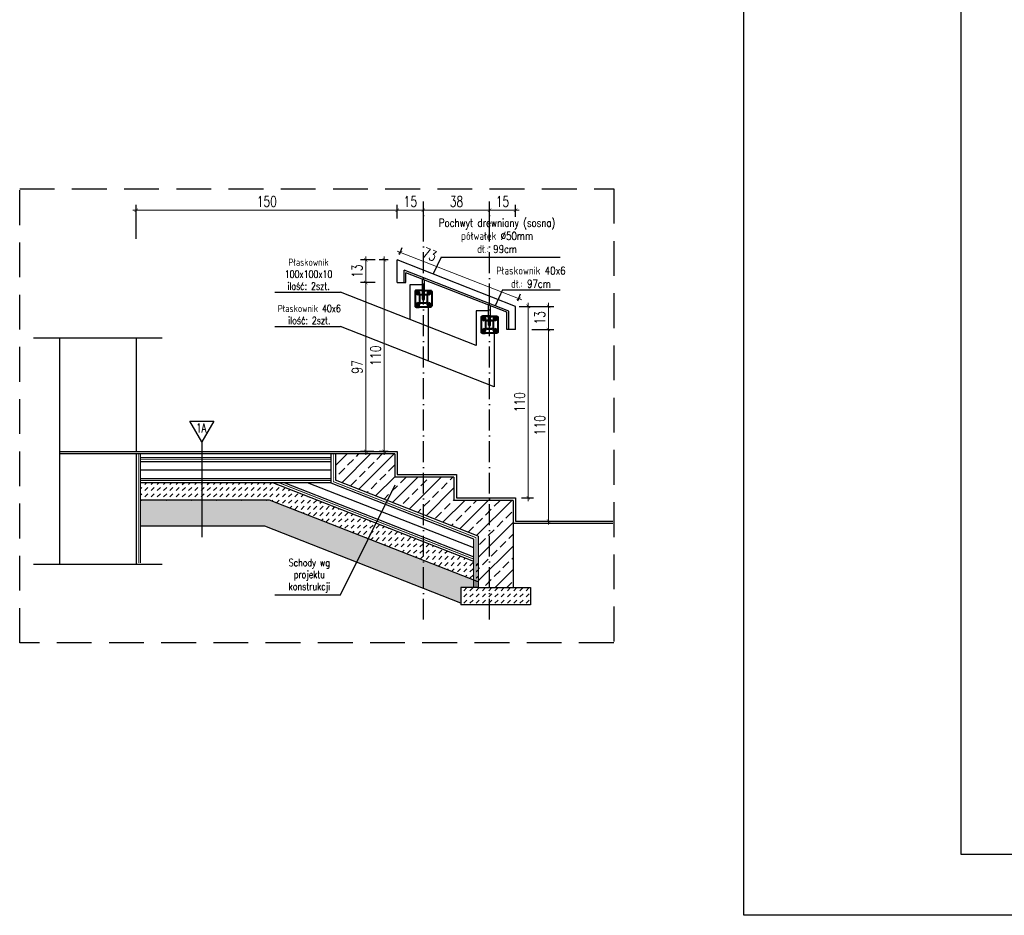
# Model space of a CAD drawing. Header units: millimetres. Extents: x 31969 to 285678, y -69766 to -1123.
# Tile 40 of 176: x 139791 to 140356, y -17558 to -17043. Entities that reach past the tile are written whole.
import ezdxf
from ezdxf.enums import TextEntityAlignment as Align
from ezdxf.lldxf.tags import DXFTag

# ---------------------------------------------------------------- set-up
doc = ezdxf.new("R2010")
doc.units = ezdxf.units.MM
for name, pattern in [('ACAD_ISO03W100', [30, 12, -18]), ('ACAD_ISO10W100', [18, 12, -3, 0, -3]), ('HIDDEN', [0.375, 0.25, -0.125])]:
    doc.linetypes.add(name, pattern=pattern)
for name, color, linetype in [('a-balustrada i pochwyt', 1, 'Continuous'), ('a-balustrady detal', 5, 'Continuous'), ('a-biblioteka', 251, 'Continuous'), ('a-opis 2', 1, 'Continuous'), ('a-osie', 4, 'ACAD_ISO10W100'), ('a-przekrój 2', 251, 'Continuous'), ('a-przekrój 4', 118, 'Continuous'), ('a-przerywana', 250, 'HIDDEN'), ('a-ramka', 7, 'Continuous'), ('a-widokowa', 3, 'Continuous'), ('a-wymiary', 11, 'Continuous')]:
    doc.layers.add(name, color=color, linetype=linetype)
doc.layers.add('a-pochwyt', color=1, linetype='Continuous', plot=False)
doc.styles.add('RS01507', font='romans.shx', dxfattribs={"width": 0.7, "height": 0.15})
doc.styles.add('WYMIAR', font='romans.shx', dxfattribs={"width": 0.8})
doc.styles.add('WYMIARY', font='simplex.shx', dxfattribs={"width": 0.75})
doc.linetypes.add('BATTING', pattern='A,0.0001,-0.1,[134,ltypeshp.shx,S=0.1,R=0,X=-0.1,Y=0],-0.2,[134,ltypeshp.shx,S=0.1,R=180,X=0.1,Y=0],-0.1', length=0.4001)
tags = doc.linetypes.add('DASHED', pattern=[0.75, 0.5, -0.25]).pattern_tags.tags
tags[6:7] = [DXFTag(74, 4), DXFTag(75, 0), DXFTag(340, '0'), DXFTag(46, 1.0), DXFTag(50, 0.0), DXFTag(44, 0.0), DXFTag(45, 0.0)]
tags[4:5] = [DXFTag(74, 4), DXFTag(75, 0), DXFTag(340, '0'), DXFTag(46, 1.0), DXFTag(50, 0.0), DXFTag(44, 0.0), DXFTag(45, 0.0)]
tags = doc.linetypes.add('DASHED2', pattern=[0.375, 0.25, -0.125]).pattern_tags.tags
tags[6:7] = [DXFTag(74, 4), DXFTag(75, 0), DXFTag(340, '0'), DXFTag(46, 1.0), DXFTag(50, 0.0), DXFTag(44, 0.0), DXFTag(45, 0.0)]
tags[4:5] = [DXFTag(74, 4), DXFTag(75, 0), DXFTag(340, '0'), DXFTag(46, 1.0), DXFTag(50, 0.0), DXFTag(44, 0.0), DXFTag(45, 0.0)]
doc.dimstyles.new('MAREK50', dxfattribs={"dimtxt": 12.5, "dimasz": 5, "dimexe": 3, "dimexo": 2, "dimgap": 3.5, "dimtad": 1, "dimdec": 1, "dimdsep": 46, "dimtxsty": 'WYMIARY', "dimblk1": 'ARCHTICK', "dimblk2": 'ARCHTICK', "dimsah": 1, "dimcen": 2.5, "dimdle": 5, "dimadec": 0, "dimazin": 0, "dimtfac": 1, "dimtdec": 1, "dimtmove": 1, "dimatfit": 3, "dimldrblk": 'ARCHTICK', "dimfxl": 1, "dimtolj": 1, "dimtzin": 0, "dimarcsym": 0})
pattern_1 = [(45, (233.9504, 0), (2e-16, 3.59210245), [2.54, -2.54])]

# ---------------------------------------------------------------- blocks, each defined once
blk = doc.blocks.new('_ARCHTICK')
at = {"color": 0, "linetype": 'ByBlock', "const_width": 0.15}
blk.add_lwpolyline([(-0.5, -0.5), (0.5, 0.5)], dxfattribs=at)
blk = doc.blocks.new('*D201')
at = {"layer": 'a-wymiary', "color": 0, "lineweight": 0, "ltscale": 100}
blk.add_line((140000.16, -17179.38), (140000.16, -17293.38), dxfattribs=at)
at = {"layer": 'a-wymiary', "color": 0, "linetype": 'ACAD_ISO03W100', "lineweight": -2, "ltscale": 100}
blk.add_line((140002.44, -17181.38), (139997.16, -17181.38), dxfattribs=at)
at = {"layer": 'a-wymiary', "color": 0, "lineweight": -2, "ltscale": 100}
blk.add_line((140002.44, -17291.38), (139997.16, -17291.38), dxfattribs=at)
at = {"layer": 'DEFPOINTS', "color": 0, "ltscale": 100}
for p in [(140004.44, -17181.38), (140000.16, -17291.38), (140004.44, -17291.38)]:
    blk.add_point(p, dxfattribs=at)
at = {"layer": 'a-wymiary', "color": 0, "lineweight": 0, "ltscale": 100, "xscale": 2, "yscale": 2, "zscale": 2}
for p, rotation in [((140000.16, -17181.38), 90), ((140000.16, -17291.38), 270)]:
    blk.add_blockref('_ARCHTICK', p, dxfattribs=dict(at, rotation=rotation))
at = {"layer": 'a-wymiary', "color": 0, "ltscale": 100, "insert": (139995.16, -17236.38), "char_height": 6, "attachment_point": 5, "rotation": 90, "style": 'WYMIARY'}
blk.add_mtext('\\A1;110', dxfattribs=at)
blk = doc.blocks.new('*D199')
at = {"layer": 'a-wymiary', "color": 0, "lineweight": 0, "ltscale": 100}
blk.add_line((139989.55, -17179.38), (139989.55, -17196.38), dxfattribs=at)
at = {"layer": 'a-wymiary', "color": 0, "linetype": 'ACAD_ISO03W100', "lineweight": -2, "ltscale": 100}
blk.add_line((139994.83, -17181.38), (139986.55, -17181.38), dxfattribs=at)
at = {"layer": 'a-wymiary', "color": 0, "lineweight": -2, "ltscale": 100}
blk.add_line((139994.83, -17194.38), (139986.55, -17194.38), dxfattribs=at)
at = {"layer": 'DEFPOINTS', "color": 0, "ltscale": 100}
for p in [(139996.83, -17181.38), (139989.55, -17194.38), (139996.83, -17194.38)]:
    blk.add_point(p, dxfattribs=at)
at = {"layer": 'a-wymiary', "color": 0, "lineweight": 0, "ltscale": 100, "xscale": 2, "yscale": 2, "zscale": 2}
for p, rotation in [((139989.55, -17181.38), 90), ((139989.55, -17194.38), 270)]:
    blk.add_blockref('_ARCHTICK', p, dxfattribs=dict(at, rotation=rotation))
at = {"layer": 'a-wymiary', "color": 0, "ltscale": 100, "insert": (139984.55, -17187.88), "char_height": 6, "attachment_point": 5, "rotation": 90, "style": 'WYMIARY'}
blk.add_mtext('\\A1;13', dxfattribs=at)
blk = doc.blocks.new('*D200')
at = {"layer": 'a-wymiary', "color": 0, "linetype": 'ACAD_ISO03W100', "lineweight": -2, "ltscale": 100}
blk.add_line((139994.21, -17194.38), (139986.55, -17194.38), dxfattribs=at)
at = {"layer": 'a-wymiary', "color": 0, "lineweight": 0, "ltscale": 100}
blk.add_line((139989.55, -17192.38), (139989.55, -17293.38), dxfattribs=at)
at = {"layer": 'a-wymiary', "color": 0, "lineweight": -2, "ltscale": 100}
blk.add_line((139994.21, -17291.38), (139986.55, -17291.38), dxfattribs=at)
at = {"layer": 'DEFPOINTS', "color": 0, "ltscale": 100}
for p in [(139996.21, -17194.38), (139989.55, -17291.38), (139996.21, -17291.38)]:
    blk.add_point(p, dxfattribs=at)
at = {"layer": 'a-wymiary', "color": 0, "lineweight": 0, "ltscale": 100, "xscale": 2, "yscale": 2, "zscale": 2}
for p, rotation in [((139989.55, -17194.38), 90), ((139989.55, -17291.38), 270)]:
    blk.add_blockref('_ARCHTICK', p, dxfattribs=dict(at, rotation=rotation))
at = {"layer": 'a-wymiary', "color": 0, "ltscale": 100, "insert": (139984.55, -17242.88), "char_height": 6, "attachment_point": 5, "rotation": 90, "style": 'WYMIARY'}
blk.add_mtext('\\A1;97', dxfattribs=at)
blk = doc.blocks.new('*D202')
at = {"layer": 'a-wymiary', "color": 0, "lineweight": 0, "ltscale": 100}
blk.add_line((140082.9, -17206.05), (140082.9, -17320.05), dxfattribs=at)
at = {"layer": 'a-wymiary', "color": 0, "linetype": 'ACAD_ISO03W100', "lineweight": -2, "ltscale": 100}
blk.add_line((140078.92, -17208.05), (140085.9, -17208.05), dxfattribs=at)
at = {"layer": 'a-wymiary', "color": 0, "lineweight": -2, "ltscale": 100}
blk.add_line((140078.92, -17318.05), (140085.9, -17318.05), dxfattribs=at)
at = {"layer": 'DEFPOINTS', "color": 0, "ltscale": 100}
for p in [(140076.92, -17208.05), (140076.92, -17318.05), (140082.9, -17318.05)]:
    blk.add_point(p, dxfattribs=at)
at = {"layer": 'a-wymiary', "color": 0, "lineweight": 0, "ltscale": 100, "xscale": 2, "yscale": 2, "zscale": 2}
for p, rotation in [((140082.9, -17208.05), 90), ((140082.9, -17318.05), 270)]:
    blk.add_blockref('_ARCHTICK', p, dxfattribs=dict(at, rotation=rotation))
at = {"layer": 'a-wymiary', "color": 0, "ltscale": 100, "insert": (140077.9, -17263.05), "char_height": 6, "attachment_point": 5, "rotation": 90, "style": 'WYMIARY'}
blk.add_mtext('\\A1;110', dxfattribs=at)
blk = doc.blocks.new('*D203')
at = {"layer": 'a-wymiary', "color": 0, "lineweight": -2, "ltscale": 100}
blk.add_line((140084.9, -17221.38), (140097.5, -17221.38), dxfattribs=at)
at = {"layer": 'a-wymiary', "color": 0, "lineweight": 0, "ltscale": 100}
blk.add_line((140094.5, -17333.38), (140094.5, -17219.38), dxfattribs=at)
at = {"layer": 'a-wymiary', "color": 0, "linetype": 'ACAD_ISO03W100', "lineweight": -2, "ltscale": 100}
blk.add_line((140093.48, -17331.38), (140097.5, -17331.38), dxfattribs=at)
at = {"layer": 'DEFPOINTS', "color": 0, "ltscale": 100}
for p in [(140082.9, -17221.38), (140094.5, -17221.38), (140091.48, -17331.38)]:
    blk.add_point(p, dxfattribs=at)
at = {"layer": 'a-wymiary', "color": 0, "lineweight": 0, "ltscale": 100, "xscale": 2, "yscale": 2, "zscale": 2}
for p, rotation in [((140094.5, -17221.38), 90), ((140094.5, -17331.38), 270)]:
    blk.add_blockref('_ARCHTICK', p, dxfattribs=dict(at, rotation=rotation))
at = {"layer": 'a-wymiary', "color": 0, "ltscale": 100, "insert": (140089.5, -17276.38), "char_height": 6, "attachment_point": 5, "rotation": 90, "style": 'WYMIARY'}
blk.add_mtext('\\A1;110', dxfattribs=at)
blk = doc.blocks.new('*D204')
at = {"layer": 'a-wymiary', "color": 0, "lineweight": 0, "ltscale": 100}
blk.add_line((140094.5, -17223.38), (140094.5, -17206.05), dxfattribs=at)
at = {"layer": 'a-wymiary', "color": 0, "lineweight": -2, "ltscale": 100}
blk.add_line((140077.62, -17208.05), (140097.5, -17208.05), dxfattribs=at)
at = {"layer": 'a-wymiary', "color": 0, "linetype": 'ACAD_ISO03W100', "lineweight": -2, "ltscale": 100}
blk.add_line((140084.9, -17221.38), (140097.5, -17221.38), dxfattribs=at)
at = {"layer": 'DEFPOINTS', "color": 0, "ltscale": 100}
for p in [(140075.62, -17208.05), (140094.5, -17208.05), (140082.9, -17221.38)]:
    blk.add_point(p, dxfattribs=at)
at = {"layer": 'a-wymiary', "color": 0, "lineweight": 0, "ltscale": 100, "xscale": 2, "yscale": 2, "zscale": 2}
for p, rotation in [((140094.5, -17208.05), 90), ((140094.5, -17221.38), 270)]:
    blk.add_blockref('_ARCHTICK', p, dxfattribs=dict(at, rotation=rotation))
at = {"layer": 'a-wymiary', "color": 0, "ltscale": 100, "insert": (140089.5, -17214.72), "char_height": 6, "attachment_point": 5, "rotation": 90, "style": 'WYMIARY'}
blk.add_mtext('\\A1;13', dxfattribs=at)
blk = doc.blocks.new('*D205')
at = {"layer": 'a-wymiary', "color": 0, "linetype": 'ACAD_ISO03W100', "lineweight": -2, "ltscale": 100}
blk.add_line((140022.62, -17159.66), (140022.62, -17149.83), dxfattribs=at)
at = {"layer": 'a-wymiary', "color": 0, "lineweight": -2, "ltscale": 100}
blk.add_line((140060.62, -17159.66), (140060.62, -17149.83), dxfattribs=at)
at = {"layer": 'a-wymiary', "color": 0, "lineweight": 0, "ltscale": 100}
blk.add_line((140020.62, -17152.83), (140062.62, -17152.83), dxfattribs=at)
at = {"layer": 'DEFPOINTS', "color": 0, "ltscale": 100}
for p in [(140060.62, -17152.83), (140022.62, -17161.66), (140060.62, -17161.66)]:
    blk.add_point(p, dxfattribs=at)
at = {"layer": 'a-wymiary', "color": 0, "lineweight": 0, "ltscale": 100, "xscale": 2, "yscale": 2, "zscale": 2, "rotation": 180}
blk.add_blockref('_ARCHTICK', (140022.62, -17152.83), dxfattribs=at)
at = {"layer": 'a-wymiary', "color": 0, "lineweight": 0, "ltscale": 100, "xscale": 2, "yscale": 2, "zscale": 2}
blk.add_blockref('_ARCHTICK', (140060.62, -17152.83), dxfattribs=at)
at = {"layer": 'a-wymiary', "color": 0, "ltscale": 100, "insert": (140041.62, -17147.83), "char_height": 6, "attachment_point": 5, "style": 'WYMIARY'}
blk.add_mtext('\\A1;38', dxfattribs=at)
blk = doc.blocks.new('*D206')
at = {"layer": 'a-wymiary', "color": 0, "linetype": 'ACAD_ISO03W100', "lineweight": -2, "ltscale": 100}
blk.add_line((140060.62, -17156.63), (140060.62, -17149.83), dxfattribs=at)
at = {"layer": 'a-wymiary', "color": 0, "lineweight": -2, "ltscale": 100}
blk.add_line((140075.62, -17156.63), (140075.62, -17149.83), dxfattribs=at)
at = {"layer": 'a-wymiary', "color": 0, "lineweight": 0, "ltscale": 100}
blk.add_line((140058.62, -17152.83), (140077.62, -17152.83), dxfattribs=at)
at = {"layer": 'DEFPOINTS', "color": 0, "ltscale": 100}
for p in [(140075.62, -17152.83), (140060.62, -17158.63), (140075.62, -17158.63)]:
    blk.add_point(p, dxfattribs=at)
at = {"layer": 'a-wymiary', "color": 0, "lineweight": 0, "ltscale": 100, "xscale": 2, "yscale": 2, "zscale": 2, "rotation": 180}
blk.add_blockref('_ARCHTICK', (140060.62, -17152.83), dxfattribs=at)
at = {"layer": 'a-wymiary', "color": 0, "lineweight": 0, "ltscale": 100, "xscale": 2, "yscale": 2, "zscale": 2}
blk.add_blockref('_ARCHTICK', (140075.62, -17152.83), dxfattribs=at)
at = {"layer": 'a-wymiary', "color": 0, "ltscale": 100, "insert": (140068.12, -17147.83), "char_height": 6, "attachment_point": 5, "style": 'WYMIARY'}
blk.add_mtext('\\A1;15', dxfattribs=at)
blk = doc.blocks.new('*D207')
at = {"layer": 'a-wymiary', "color": 0, "lineweight": -2, "ltscale": 100}
blk.add_line((140007.62, -17157.66), (140007.62, -17149.83), dxfattribs=at)
at = {"layer": 'a-wymiary', "color": 0, "linetype": 'ACAD_ISO03W100', "lineweight": -2, "ltscale": 100}
blk.add_line((140022.62, -17157.66), (140022.62, -17149.83), dxfattribs=at)
at = {"layer": 'a-wymiary', "color": 0, "lineweight": 0, "ltscale": 100}
blk.add_line((140024.62, -17152.83), (140005.62, -17152.83), dxfattribs=at)
at = {"layer": 'DEFPOINTS', "color": 0, "ltscale": 100}
for p in [(140007.62, -17152.83), (140007.62, -17159.66), (140022.62, -17159.66)]:
    blk.add_point(p, dxfattribs=at)
at = {"layer": 'a-wymiary', "color": 0, "lineweight": 0, "ltscale": 100, "xscale": 2, "yscale": 2, "zscale": 2, "rotation": 180}
blk.add_blockref('_ARCHTICK', (140007.62, -17152.83), dxfattribs=at)
at = {"layer": 'a-wymiary', "color": 0, "lineweight": 0, "ltscale": 100, "xscale": 2, "yscale": 2, "zscale": 2}
blk.add_blockref('_ARCHTICK', (140022.62, -17152.83), dxfattribs=at)
at = {"layer": 'a-wymiary', "color": 0, "ltscale": 100, "insert": (140015.12, -17147.83), "char_height": 6, "attachment_point": 5, "style": 'WYMIARY'}
blk.add_mtext('\\A1;15', dxfattribs=at)
blk = doc.blocks.new('*D208')
at = {"layer": 'a-wymiary', "color": 0, "lineweight": -2, "ltscale": 100}
blk.add_line((139857.62, -17169.2), (139857.62, -17149.83), dxfattribs=at)
at = {"layer": 'a-wymiary', "color": 0, "linetype": 'ACAD_ISO03W100', "lineweight": -2, "ltscale": 100}
blk.add_line((140007.62, -17157.66), (140007.62, -17149.83), dxfattribs=at)
at = {"layer": 'a-wymiary', "color": 0, "lineweight": 0, "ltscale": 100}
blk.add_line((140009.62, -17152.83), (139855.62, -17152.83), dxfattribs=at)
at = {"layer": 'DEFPOINTS', "color": 0, "ltscale": 100}
for p in [(139857.62, -17152.83), (140007.62, -17159.66), (139857.62, -17171.2)]:
    blk.add_point(p, dxfattribs=at)
at = {"layer": 'a-wymiary', "color": 0, "lineweight": 0, "ltscale": 100, "xscale": 2, "yscale": 2, "zscale": 2, "rotation": 180}
blk.add_blockref('_ARCHTICK', (139857.62, -17152.83), dxfattribs=at)
at = {"layer": 'a-wymiary', "color": 0, "lineweight": 0, "ltscale": 100, "xscale": 2, "yscale": 2, "zscale": 2}
blk.add_blockref('_ARCHTICK', (140007.62, -17152.83), dxfattribs=at)
at = {"layer": 'a-wymiary', "color": 0, "ltscale": 100, "insert": (139932.62, -17147.83), "char_height": 6, "attachment_point": 5, "style": 'WYMIARY'}
blk.add_mtext('\\A1;150', dxfattribs=at)
blk = doc.blocks.new('*D209')
at = {"layer": 'a-wymiary', "color": 0, "lineweight": 0, "ltscale": 100}
blk.add_line((140079.2, -17204.4), (140007.47, -17176.27), dxfattribs=at)
at = {"layer": 'a-wymiary', "color": 0, "lineweight": -2, "ltscale": 100}
blk.add_line((140008.84, -17178.26), (140010.43, -17174.21), dxfattribs=at)
at = {"layer": 'a-wymiary', "color": 0, "linetype": 'ACAD_ISO03W100', "lineweight": -2, "ltscale": 100}
blk.add_line((140076.84, -17204.93), (140078.43, -17200.87), dxfattribs=at)
at = {"layer": 'DEFPOINTS', "color": 0, "ltscale": 100}
for p in [(140009.34, -17177), (140008.11, -17180.12), (140076.11, -17206.79)]:
    blk.add_point(p, dxfattribs=at)
at = {"layer": 'a-wymiary', "color": 0, "lineweight": 0, "ltscale": 100, "xscale": 2, "yscale": 2, "zscale": 2}
for p, rotation in [((140009.34, -17177), 158.587079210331), ((140077.34, -17203.67), 338.587079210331)]:
    blk.add_blockref('_ARCHTICK', p, dxfattribs=dict(at, rotation=rotation))
at = {"layer": 'a-wymiary', "color": 0, "ltscale": 100, "insert": (140026.2, -17178.24), "char_height": 6, "attachment_point": 5, "rotation": 338.5871, "style": 'WYMIARY'}
blk.add_mtext('\\A1;73', dxfattribs=at)

msp = doc.modelspace()

# ---------------------------------------------------------------- hatches: boundary and pattern name
at = {"layer": 'a-przekrój 4'}
h = msp.add_hatch(dxfattribs=at)
h.set_pattern_fill('BRASS,_O', color=256, scale=1.5, angle=45)
h.set_pattern_definition([(45, (233.95, 0), (-6.7351921, 6.7351921), []), (45, (230.583, 3.368), (-6.7351921, 6.7351921), [4.7625, -2.38125])])
h.paths.add_polyline_path([(140054.12, -17340.07), (140054.12, -17369.54), (140074.12, -17369.54), (140074.12, -17319.54), (140040.12, -17319.54), (140040.12, -17306.2), (140006.12, -17306.2), (140006.12, -17292.87), (139972.12, -17292.87), (139972.12, -17307.91)])
h = msp.add_hatch(dxfattribs=at)
h.set_pattern_fill('DASH', color=256, scale=0.8, angle=45, style=0)
h.set_pattern_definition(pattern_1)
h.paths.add_polyline_path([(139936.18, -17309.37), (139860.1, -17309.37), (139860.1, -17319.37), (139934.29, -17319.37), (140054.12, -17366.36), (140054.12, -17355.62)])
at = {"layer": 'a-przekrój 4', "ltscale": 1.5}
h = msp.add_hatch(dxfattribs=at)
h.set_pattern_fill('DOTS', color=256, angle=45, style=0)
h.set_pattern_definition([(45, (233.9504, 0), (-0.561266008, 1.683798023), [0, -1.5875])])
h.paths.add_polyline_path([(140044.12, -17378.55), (140044.12, -17369.54), (140054.12, -17369.54), (140054.12, -17366.36), (139934.29, -17319.37), (139860.1, -17319.37), (139860.1, -17334.37), (139931.45, -17334.37)])
at = {"layer": 'a-przekrój 4'}
h = msp.add_hatch(dxfattribs=at)
h.set_pattern_fill('DASH', color=256, scale=0.8, angle=45, style=0)
h.set_pattern_definition(pattern_1)
h.paths.add_polyline_path([(140054.12, -17369.54), (140044.12, -17369.54), (140044.12, -17379.54), (140084.12, -17379.54), (140084.12, -17369.54), (140074.12, -17369.54)])

# ---------------------------------------------------------------- linework, layer by layer
at = {"layer": 'a-balustrada i pochwyt'}
for p, q in [((140052.86, -17230.52), (139974.92, -17199.96)), ((140063.35, -17254.36), (139974.92, -17219.68)), ((139895.3, -17285.97), (139895.3, -17340.65))]:
    msp.add_line(p, q, dxfattribs=at)
msp.add_lwpolyline([(139895.3, -17285.97), (139888.42, -17274.07), (139902.17, -17274.07), (139895.3, -17285.97), (139895.3, -17285.97)], dxfattribs=at)
at = {"layer": 'a-balustrady detal', "ltscale": 0.1}
for p, q in [((140075.62, -17208.05), (140007.62, -17181.38)), ((140007.62, -17194.38), (140007.62, -17181.38)), ((140070.62, -17211.46), (140012.62, -17188.71)), ((140012.62, -17194.38), (140012.62, -17188.71)), ((140007.62, -17194.38), (140012.62, -17194.38)), ((140075.62, -17221.38), (140075.62, -17208.05)), ((140075.62, -17221.38), (140070.62, -17221.38))]:
    msp.add_line(p, q, dxfattribs=at)
at = {"layer": 'a-balustrady detal', "ltscale": 0.5}
msp.add_line((140070.62, -17221.38), (140070.62, -17211.46), dxfattribs=at)
at = {"layer": 'a-biblioteka', "ltscale": 0.1}
for p, q in [((140011.62, -17194.38), (140011.62, -17187.25)), ((140071.62, -17210.78), (140011.62, -17187.25)), ((140018.15, -17200.38), (140019.42, -17200.38)), ((140018.57, -17199.89), (140019.42, -17199.4)), ((140018.57, -17200.87), (140018.57, -17199.89)), ((140019.42, -17201.36), (140018.57, -17200.87)), ((140019.42, -17201.65), (140019.42, -17199.11)), ((140019.42, -17201.65), (140019.42, -17199.11)), ((140020.27, -17199.89), (140019.42, -17199.4)), ((140020.69, -17200.38), (140019.42, -17200.38)), ((140019.42, -17201.36), (140020.27, -17200.87)), ((140020.27, -17200.87), (140020.27, -17199.89)), ((140022.02, -17198.68), (140023.22, -17198.68)), ((140023.22, -17199.08), (140022.02, -17199.08)), ((140023.22, -17201.18), (140022.02, -17201.18)), ((140022.02, -17201.58), (140023.22, -17201.58)), ((140024.55, -17200.38), (140025.82, -17200.38)), ((140024.97, -17199.89), (140025.82, -17199.4)), ((140024.97, -17200.87), (140024.97, -17199.89)), ((140025.82, -17201.36), (140024.97, -17200.87)), ((140025.82, -17201.65), (140025.82, -17199.11)), ((140025.82, -17201.65), (140025.82, -17199.11)), ((140026.67, -17199.89), (140025.82, -17199.4)), ((140027.09, -17200.38), (140025.82, -17200.38)), ((140025.82, -17201.36), (140026.67, -17200.87)), ((140026.67, -17200.87), (140026.67, -17199.89)), ((140018.15, -17206.98), (140019.42, -17206.98)), ((140019.42, -17206), (140018.57, -17206.49)), ((140018.57, -17206.49), (140018.57, -17207.47)), ((140018.57, -17207.47), (140019.42, -17207.96)), ((140019.42, -17205.71), (140019.42, -17208.25)), ((140019.42, -17205.71), (140019.42, -17208.25)), ((140019.42, -17206), (140020.27, -17206.49)), ((140020.69, -17206.98), (140019.42, -17206.98)), ((140020.27, -17207.47), (140019.42, -17207.96)), ((140020.27, -17206.49), (140020.27, -17207.47)), ((140024.55, -17206.98), (140025.82, -17206.98)), ((140025.82, -17206), (140024.97, -17206.49)), ((140024.97, -17206.49), (140024.97, -17207.47)), ((140024.97, -17207.47), (140025.82, -17207.96)), ((140025.82, -17205.71), (140025.82, -17208.25)), ((140025.82, -17205.71), (140025.82, -17208.25)), ((140025.82, -17206), (140026.67, -17206.49)), ((140027.09, -17206.98), (140025.82, -17206.98)), ((140026.67, -17207.47), (140025.82, -17207.96)), ((140026.67, -17206.49), (140026.67, -17207.47)), ((140071.62, -17221.38), (140071.62, -17210.78)), ((140056.15, -17215.28), (140057.42, -17215.28)), ((140056.57, -17214.79), (140057.42, -17214.3)), ((140056.57, -17215.77), (140056.57, -17214.79)), ((140057.42, -17216.26), (140056.57, -17215.77)), ((140057.42, -17216.55), (140057.42, -17214.01)), ((140057.42, -17216.55), (140057.42, -17214.01)), ((140058.27, -17214.79), (140057.42, -17214.3)), ((140058.69, -17215.28), (140057.42, -17215.28)), ((140057.42, -17216.26), (140058.27, -17215.77)), ((140058.27, -17215.77), (140058.27, -17214.79)), ((140060.02, -17213.58), (140061.22, -17213.58)), ((140061.22, -17213.98), (140060.02, -17213.98)), ((140061.22, -17216.08), (140060.02, -17216.08)), ((140060.02, -17216.48), (140061.22, -17216.48)), ((140062.55, -17215.28), (140063.82, -17215.28)), ((140062.97, -17214.79), (140063.82, -17214.3)), ((140062.97, -17215.77), (140062.97, -17214.79)), ((140063.82, -17216.26), (140062.97, -17215.77)), ((140063.82, -17216.55), (140063.82, -17214.01)), ((140063.82, -17216.55), (140063.82, -17214.01)), ((140064.67, -17214.79), (140063.82, -17214.3)), ((140065.09, -17215.28), (140063.82, -17215.28)), ((140063.82, -17216.26), (140064.67, -17215.77)), ((140064.67, -17215.77), (140064.67, -17214.79)), ((140056.15, -17221.88), (140057.42, -17221.88)), ((140057.42, -17220.9), (140056.57, -17221.39)), ((140056.57, -17221.39), (140056.57, -17222.37)), ((140056.57, -17222.37), (140057.42, -17222.86)), ((140057.42, -17220.61), (140057.42, -17223.15)), ((140057.42, -17220.61), (140057.42, -17223.15)), ((140057.42, -17220.9), (140058.27, -17221.39)), ((140058.69, -17221.88), (140057.42, -17221.88)), ((140058.27, -17222.37), (140057.42, -17222.86)), ((140058.27, -17221.39), (140058.27, -17222.37)), ((140062.55, -17221.88), (140063.82, -17221.88)), ((140063.82, -17220.9), (140062.97, -17221.39)), ((140062.97, -17221.39), (140062.97, -17222.37)), ((140062.97, -17222.37), (140063.82, -17222.86)), ((140063.82, -17220.61), (140063.82, -17223.15)), ((140063.82, -17220.61), (140063.82, -17223.15)), ((140063.82, -17220.9), (140064.67, -17221.39)), ((140065.09, -17221.88), (140063.82, -17221.88)), ((140064.67, -17222.37), (140063.82, -17222.86)), ((140064.67, -17221.39), (140064.67, -17222.37))]:
    msp.add_line(p, q, dxfattribs=at)
for points in [[(140022.02, -17199.08), (140018.52, -17199.08, 0.414214), (140018.02, -17199.58), (140018.02, -17207.78, 0.414214), (140018.52, -17208.28), (140020.12, -17208.28)], [(140023.22, -17199.08), (140026.72, -17199.08, -0.414214), (140027.22, -17199.58), (140027.22, -17207.78, -0.414214), (140026.72, -17208.28), (140018.52, -17208.28)], [(140022.02, -17201.18), (140021.02, -17201.18, 0.414214), (140020.12, -17202.08), (140020.12, -17205.28, 0.414214), (140021.02, -17206.18), (140024.22, -17206.18, 0.414214), (140025.12, -17205.28), (140025.12, -17202.08, 0.414214), (140024.22, -17201.18), (140023.22, -17201.18)], [(140022.02, -17201.58), (140021.02, -17201.58, 0.414214), (140020.52, -17202.08), (140020.52, -17205.28, 0.414214), (140021.02, -17205.78), (140024.22, -17205.78, 0.414214), (140024.72, -17205.28), (140024.72, -17202.08, 0.414214), (140024.22, -17201.58), (140023.22, -17201.58)], [(140060.02, -17213.98), (140056.52, -17213.98, 0.414214), (140056.02, -17214.48), (140056.02, -17222.68, 0.414214), (140056.52, -17223.18), (140058.12, -17223.18)], [(140061.22, -17213.98), (140064.72, -17213.98, -0.414214), (140065.22, -17214.48), (140065.22, -17222.68, -0.414214), (140064.72, -17223.18), (140056.52, -17223.18)], [(140060.02, -17216.08), (140059.02, -17216.08, 0.414214), (140058.12, -17216.98), (140058.12, -17220.18, 0.414214), (140059.02, -17221.08), (140062.22, -17221.08, 0.414214), (140063.12, -17220.18), (140063.12, -17216.98, 0.414214), (140062.22, -17216.08), (140061.22, -17216.08)], [(140060.02, -17216.48), (140059.02, -17216.48, 0.414214), (140058.52, -17216.98), (140058.52, -17220.18, 0.414214), (140059.02, -17220.68), (140062.22, -17220.68, 0.414214), (140062.72, -17220.18), (140062.72, -17216.98, 0.414214), (140062.22, -17216.48), (140061.22, -17216.48)]]:
    msp.add_lwpolyline(points, format="xyb", dxfattribs=at)
for centre, major_axis, ratio, start_param, end_param in [((140019.42, -17200.38), (0.74, 0.74), 1, 0.785398, 3.926991), ((140019.42, -17200.38), (0.277, -0.277), 1, 8.63938, 11.780972), ((140025.82, -17200.38), (0.74, 0.74), 1, 0.785398, 3.926991), ((140025.82, -17200.38), (0.277, -0.277), 1, 8.63938, 11.780972), ((140019.42, -17206.98), (0.74, 0.74), 0.999612, 3.927185, 7.068778), ((140019.42, -17206.98), (-0.277, 0.277), 1, 8.63938, 11.780972), ((140025.82, -17206.98), (0.74, 0.74), 0.999612, 3.927185, 7.068778), ((140025.82, -17206.98), (-0.277, 0.277), 1, 8.63938, 11.780972), ((140057.42, -17215.28), (0.74, 0.74), 1, 0.785398, 3.926991), ((140057.42, -17215.28), (0.277, -0.277), 1, 8.63938, 11.780972), ((140063.82, -17215.28), (0.74, 0.74), 1, 0.785398, 3.926991), ((140063.82, -17215.28), (0.277, -0.277), 1, 8.63938, 11.780972), ((140057.42, -17221.88), (0.74, 0.74), 0.999612, 3.927185, 7.068778), ((140057.42, -17221.88), (-0.277, 0.277), 1, 8.63938, 11.780972), ((140063.82, -17221.88), (0.74, 0.74), 0.999612, 3.927185, 7.068778), ((140063.82, -17221.88), (-0.277, 0.277), 1, 8.63938, 11.780972)]:
    msp.add_ellipse(centre, major_axis=major_axis, ratio=ratio, start_param=start_param, end_param=end_param, dxfattribs=at)
at = {"layer": 'a-biblioteka', "ltscale": 0.1, "extrusion": (0, 0, -1)}
for centre, major_axis, ratio, start_param, end_param in [((140019.42, -17200.38), (-0.74, 0.74), 0.999612, 0.785592, 3.927185), ((140019.42, -17200.38), (-0.277, -0.277), 1, 8.63938, 11.780972), ((140025.82, -17200.38), (-0.74, 0.74), 0.999612, 0.785592, 3.927185), ((140025.82, -17200.38), (-0.277, -0.277), 1, 8.63938, 11.780972), ((140019.42, -17206.98), (0.74, -0.74), 1, 0.785398, 3.926991), ((140019.42, -17206.98), (0.277, 0.277), 1, 8.63938, 11.780972), ((140025.82, -17206.98), (0.74, -0.74), 1, 0.785398, 3.926991), ((140025.82, -17206.98), (0.277, 0.277), 1, 8.63938, 11.780972), ((140057.42, -17215.28), (-0.74, 0.74), 0.999612, 0.785592, 3.927185), ((140057.42, -17215.28), (-0.277, -0.277), 1, 8.63938, 11.780972), ((140063.82, -17215.28), (-0.74, 0.74), 0.999612, 0.785592, 3.927185), ((140063.82, -17215.28), (-0.277, -0.277), 1, 8.63938, 11.780972), ((140057.42, -17221.88), (0.74, -0.74), 1, 0.785398, 3.926991), ((140057.42, -17221.88), (0.277, 0.277), 1, 8.63938, 11.780972), ((140063.82, -17221.88), (0.74, -0.74), 1, 0.785398, 3.926991), ((140063.82, -17221.88), (0.277, 0.277), 1, 8.63938, 11.780972)]:
    msp.add_ellipse(centre, major_axis=major_axis, ratio=ratio, start_param=start_param, end_param=end_param, dxfattribs=at)
at = {"layer": 'a-opis 2', "ltscale": 0.1}
for p, q in [((140032.75, -17179.78), (140028.19, -17189.45)), ((140032.75, -17179.78), (140101.21, -17179.78)), ((140022.02, -17195.78), (140014.86, -17195.78)), ((140014.86, -17195.78), (140014.86, -17215.62)), ((139937.25, -17199.96), (139974.92, -17199.96)), ((140068.05, -17198.65), (140063.78, -17207.7)), ((140068.05, -17198.65), (140101.21, -17198.65)), ((140025.35, -17208.68), (140025.35, -17239.45)), ((140060.02, -17210.68), (140052.86, -17210.68)), ((140052.86, -17210.68), (140052.86, -17230.52)), ((139937.25, -17219.68), (139974.92, -17219.68)), ((140063.35, -17223.58), (140063.35, -17254.36)), ((139974.92, -17373.85), (140006.47, -17310.55)), ((139937.25, -17373.85), (139974.92, -17373.85))]:
    msp.add_line(p, q, dxfattribs=at)
at = {"layer": 'a-osie'}
for p, q in [((140022.62, -17388), (140022.62, -17147.82)), ((140060.62, -17388), (140060.62, -17147.82))]:
    msp.add_line(p, q, dxfattribs=at)
at = {"layer": 'a-pochwyt', "ltscale": 0.1}
for p, q in [((140022.02, -17203.98), (140022.02, -17192.4)), ((140023.22, -17203.98), (140023.22, -17192.87)), ((140022.02, -17198.68), (140022.02, -17198.68)), ((140060.02, -17218.88), (140060.02, -17207.3)), ((140061.22, -17218.88), (140061.22, -17207.77)), ((140060.02, -17213.58), (140060.02, -17213.58))]:
    msp.add_line(p, q, dxfattribs=at)
for points in [[(140022.02, -17198.68), (140018.52, -17198.68, 0.414214), (140017.62, -17199.58), (140017.62, -17207.78, 0.414214), (140018.52, -17208.68), (140020.12, -17208.68)], [(140023.22, -17198.68), (140026.72, -17198.68, -0.414214), (140027.62, -17199.58), (140027.62, -17207.78, -0.414214), (140026.72, -17208.68), (140018.52, -17208.68)], [(140060.02, -17213.58), (140056.52, -17213.58, 0.414214), (140055.62, -17214.48), (140055.62, -17222.68, 0.414214), (140056.52, -17223.58), (140058.12, -17223.58)], [(140061.22, -17213.58), (140064.72, -17213.58, -0.414214), (140065.62, -17214.48), (140065.62, -17222.68, -0.414214), (140064.72, -17223.58), (140056.52, -17223.58)]]:
    msp.add_lwpolyline(points, format="xyb", dxfattribs=at)
for centre in [(140022.62, -17203.98), (140060.62, -17218.88)]:
    msp.add_arc(centre, 0.6, 180, 0, dxfattribs=at)
at = {"layer": 'a-przekrój 2'}
for p, q in [((139860.1, -17294.89), (139969.64, -17294.89)), ((139860.1, -17306.89), (139969.64, -17306.89)), ((139942.98, -17309.37), (140051.64, -17351.98))]:
    msp.add_line(p, q, dxfattribs=at)
at = {"layer": 'a-przekrój 4'}
for p, q in [((140006.12, -17292.87), (139857.62, -17292.87)), ((139944.65, -17292.87), (139857.62, -17292.87)), ((139860.1, -17355.41), (139860.1, -17292.97)), ((139969.64, -17297.37), (139860.1, -17297.37)), ((139969.64, -17309.6), (139969.64, -17292.97)), ((139972.12, -17292.87), (139972.12, -17307.91)), ((140006.12, -17292.87), (140006.12, -17306.2)), ((139969.64, -17309.37), (139860.1, -17309.37)), ((140051.64, -17354.65), (139936.18, -17309.37)), ((140051.64, -17341.76), (139969.64, -17309.6)), ((140054.12, -17340.07), (139972.12, -17307.91)), ((140040.12, -17306.2), (140006.12, -17306.2)), ((140040.12, -17306.2), (140040.12, -17319.54)), ((139934.29, -17319.37), (139860.1, -17319.37)), ((140054.12, -17366.36), (139934.29, -17319.37)), ((140074.12, -17319.54), (140040.12, -17319.54)), ((140074.12, -17319.54), (140074.12, -17369.54)), ((139931.45, -17334.37), (139860.1, -17334.37)), ((140044.12, -17378.55), (139931.45, -17334.37)), ((140131.54, -17332.87), (140074.12, -17332.87)), ((140051.64, -17369.54), (140051.64, -17341.76)), ((140054.12, -17340.07), (140054.12, -17369.54)), ((140054.12, -17369.54), (140044.12, -17369.54)), ((140044.12, -17369.54), (140044.12, -17379.54)), ((140054.12, -17369.54), (140074.12, -17369.54)), ((140074.12, -17369.54), (140084.12, -17369.54)), ((140084.12, -17369.54), (140084.12, -17379.54)), ((140084.12, -17379.54), (140044.12, -17379.54))]:
    msp.add_line(p, q, dxfattribs=at)
at = {"layer": 'a-przekrój 4', "linetype": 'BATTING', "ltscale": 8}
for p, q in [((139969.64, -17302.08), (139860.1, -17302.08)), ((140051.64, -17346.82), (139956.13, -17309.37))]:
    msp.add_line(p, q, dxfattribs=at)
at = {"layer": 'a-przekrój 4', "linetype": 'DASHED', "ltscale": 8, "const_width": 0.5}
for points in [[(139858.88, -17292.97), (139858.88, -17355.41)], [(139860.1, -17296.11), (139969.64, -17296.11)], [(139970.85, -17292.97), (139970.85, -17308.77), (140052.85, -17340.93), (140052.85, -17369.54)], [(139969.64, -17308.11), (139860.1, -17308.11)], [(140051.64, -17353.29), (139939.64, -17309.37)]]:
    msp.add_lwpolyline(points, dxfattribs=at)
at = {"layer": 'a-przerywana', "color": 3, "ltscale": 80}
msp.add_lwpolyline([(139790.69, -17140.55), (140132, -17140.55), (140132, -17401.37), (139790.69, -17401.37)], close=True, dxfattribs=at)
at = {"layer": 'a-ramka', "ltscale": 0.5, "elevation": -38205}
for points in [[(142306.66, -17557.87), (140206.66, -17557.87), (140206.66, -16072.87), (142306.66, -16072.87)], [(140331.66, -16107.87), (142271.66, -16107.87), (142271.66, -17522.87), (140331.66, -17522.87)]]:
    msp.add_lwpolyline(points, close=True, dxfattribs=at)
at = {"layer": 'a-widokowa', "linetype": 'DASHED2', "ltscale": 30}
for p, q in [((139872.62, -17226.33), (139798.62, -17226.33)), ((139872.62, -17356.44), (139798.62, -17356.44))]:
    msp.add_line(p, q, dxfattribs=at)
at = {"layer": 'a-widokowa'}
for p, q in [((139813.62, -17226.33), (139813.62, -17291.38)), ((139857.62, -17226.33), (139857.62, -17291.38)), ((139813.62, -17291.38), (140007.62, -17291.38)), ((139813.62, -17291.38), (139813.62, -17356.44)), ((140007.62, -17291.38), (140007.62, -17304.72)), ((139857.62, -17292.87), (139813.62, -17292.87)), ((139857.62, -17292.87), (139857.62, -17356.44)), ((140007.62, -17304.72), (140041.62, -17304.72)), ((140041.62, -17304.72), (140041.62, -17318.05)), ((140041.62, -17318.05), (140075.62, -17318.05)), ((140075.62, -17318.05), (140075.62, -17331.38)), ((140075.62, -17331.38), (140131.54, -17331.38))]:
    msp.add_line(p, q, dxfattribs=at)

# ---------------------------------------------------------------- texts
at = {"layer": 'a-balustrada i pochwyt', "style": 'RS01507', "width": 0.7}
msp.add_text('1A', height=5.194, dxfattribs=at).set_placement((139895.01, -17277.96), align=Align.MIDDLE_CENTER)
at = {"layer": 'a-opis 2', "ltscale": 0.1, "style": 'WYMIAR'}
for s, insert, char_height, width, attachment_point in [('\\pxqc;Pochwyt drewniany (sosna)\\Ppółwałek %%C50mm\\Pdł.: 99cm', (140017.5, -17157.78), 4.5269, 94.9255, 1), ('\\pxqc;Płaskownik\\P100x100x10\\Pilość: 2szt.', (139974.24, -17198.49), 4.1154, 35.1687, 9), ('\\pxqc;Płaskownik 40x6\\Pdł.: 97cm', (140036.92, -17185.26), 4.5269, 94.9255, 1), ('\\pxqc;Płaskownik 40x6\\Pilość: 2szt.', (139978.14, -17218.21), 4.1154, 42.0493, 9), ('\\pxqc;Schody wg projektu konstrukcji', (139978.14, -17372.38), 4.1154, 42.0493, 9)]:
    msp.add_mtext(s, dxfattribs=dict(at, insert=insert, char_height=char_height, width=width, attachment_point=attachment_point))

# ---------------------------------------------------------------- dimensions: what is measured, and where the dimension line sits
at = {"layer": 'a-wymiary', "ltscale": 100}
for base, p1, p2, picture, middle in [((139857.62, -17152.83), (140007.62, -17159.66), (139857.62, -17171.2), '*D208', (139932.62, -17147.83)), ((140007.62, -17152.83), (140022.62, -17159.66), (140007.62, -17159.66), '*D207', (140015.12, -17147.83)), ((140060.62, -17152.83), (140022.62, -17161.66), (140060.62, -17161.66), '*D205', (140041.62, -17147.83)), ((140075.62, -17152.83), (140060.62, -17158.63), (140075.62, -17158.63), '*D206', (140068.12, -17147.83))]:
    dim = msp.add_linear_dim(base=base, p1=p1, p2=p2, dimstyle='MAREK50', override={"dimtxt": 6, "dimasz": 2, "dimgap": 2, "dimdle": 2, "dimfxl": 10, "dimlwd": 0}, dxfattribs=at)
    dim.commit()
    dim.dimension.update_dxf_attribs({"geometry": picture, "text_midpoint": middle})
dim = msp.add_linear_dim(base=(140009.34, -17177), p1=(140076.11, -17206.79), p2=(140008.11, -17180.12), angle=158.5871, dimstyle='MAREK50', override={"dimtxt": 6, "dimasz": 2, "dimgap": 2, "dimdle": 2, "dimfxl": 10, "dimlwd": 0}, dxfattribs=at)
dim.commit()
dim.dimension.update_dxf_attribs({"geometry": '*D209', "text_midpoint": (140024.37, -17182.9), "dimtype": 161})
for base, p1, p2, picture, middle in [((139989.55, -17194.38), (139996.83, -17181.38), (139996.83, -17194.38), '*D199', (139984.55, -17187.88)), ((140000.16, -17291.38), (140004.44, -17181.38), (140004.44, -17291.38), '*D201', (139995.16, -17236.38)), ((139989.55, -17291.38), (139996.21, -17194.38), (139996.21, -17291.38), '*D200', (139984.55, -17242.88)), ((140082.9, -17318.05), (140076.92, -17208.05), (140076.92, -17318.05), '*D202', (140077.9, -17263.05)), ((140094.5, -17221.38), (140091.48, -17331.38), (140082.9, -17221.38), '*D203', (140089.5, -17276.38))]:
    dim = msp.add_linear_dim(base=base, p1=p1, p2=p2, angle=90, dimstyle='MAREK50', override={"dimtxt": 6, "dimasz": 2, "dimgap": 2, "dimdle": 2, "dimfxl": 10, "dimlwd": 0}, dxfattribs=at)
    dim.commit()
    dim.dimension.update_dxf_attribs({"geometry": picture, "text_midpoint": middle})
dim = msp.add_linear_dim(base=(140094.5, -17208.05), p1=(140082.9, -17221.38), p2=(140075.62, -17208.05), angle=90, text='13', dimstyle='MAREK50', override={"dimtxt": 6, "dimasz": 2, "dimgap": 2, "dimdle": 2, "dimfxl": 10, "dimlwd": 0}, dxfattribs=at)
dim.commit()
dim.dimension.update_dxf_attribs({"geometry": '*D204', "text_midpoint": (140089.5, -17214.72)})

doc.saveas('drawing.dxf')
